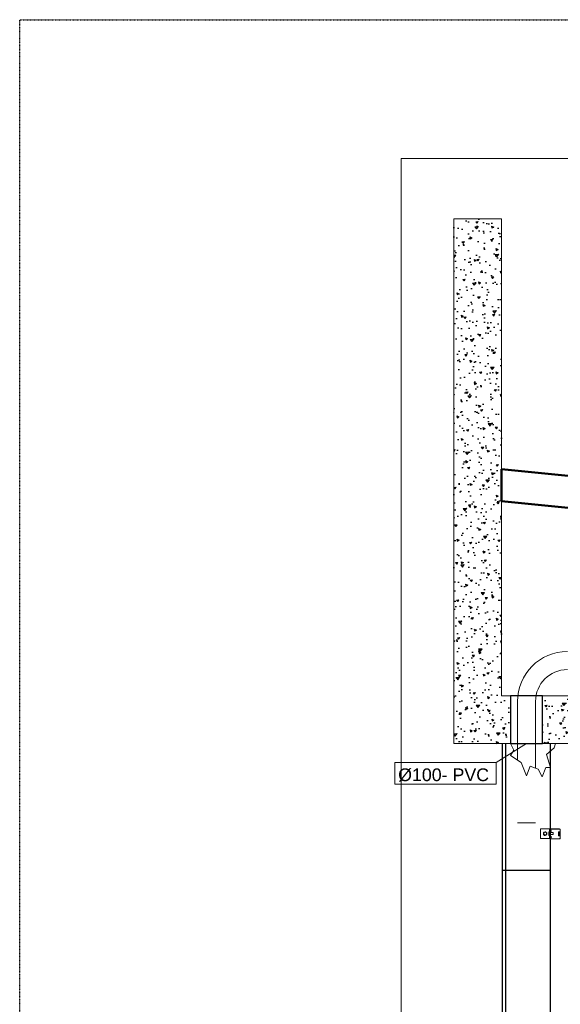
# Model space of a CAD drawing. Extents: x -90708 to 277869, y -117 to 207445.
# Tile 254 of 256: x -55976 to -54277, y 124921 to 128017. Entities that reach past the tile are written whole.
import ezdxf

# ---------------------------------------------------------------- set-up
doc = ezdxf.new("R2010")
doc.units = 0
doc.header["$MEASUREMENT"] = 0
doc.linetypes.add('DASHDOT', pattern=[1, 0.5, -0.25, 0, -0.25])
doc.linetypes.add('SLD-Sólida', pattern=[0])
for name, color, linetype, lineweight in [('A-ROOF', 132, 'CONTINUOUS', 18), ('A-WALL', 113, 'CONTINUOUS', 18), ('ARQ-COTAS', 20, 'CONTINUOUS', 18)]:
    doc.layers.add(name, color=color, linetype=linetype, lineweight=lineweight)
for name, color, linetype in [('ARQ-ELETROCALHA', 92, 'CONTINUOUS'), ('ARQ-GRELHAS', 30, 'CONTINUOUS'), ('ARQ-SEGUNDO PLANO', 252, 'CONTINUOUS'), ('ARQ-TUBULAÇÃO PVC', 23, 'CONTINUOUS')]:
    doc.layers.add(name, color=color, linetype=linetype)
doc.styles.add('ARIAL', font='arial.ttf')
pattern_1 = [(5, (-278647.21, 64141.33), (46.280708, -55.1552), [7.5, -82.5]), (310, (-278647.21, 64141.33), (43.376815, 62.999217), [6, -66]), (55.451444, (-278643.356, 64136.73), (89.657522, 7.844016), [6.37402, -70.114211]), (1.1842, (-278633.07, 64155.47), (63.761378, -87.16934), [11.25, -123.75]), (51.635635, (-278627.76, 64148.21), (134.971167, 2.790007), [9.561034, -105.171376]), (306.184164, (-278633.07, 64155.47), (134.971167, 2.790007), [9, -99]), (336, (-278629.535, 64144.864), (13.738248, -70.677157), [7.5, -82.5]), (281, (-278629.535, 64144.86), (68.480844, 34.07086), [6, -66]), (26.451445, (-278628.39, 64138.974), (82.21909, -36.606297), [6.37402, -70.114211]), (352.5, (-278647.212, 64141.328), (24.3989818, 22.6793185), [0, -65.2, 0, -67, 0, -66.25]), (322.5, (-278647.212, 64141.328), (46.490945, 9.287294), [0, -38.2, 0, -63.7, 0, -25.25]), (282.5, (-278662.98, 64157.096), (36.1520762, -39.3418167), [0, -25, 0, -78, 0, -103.5]), (272.5, (-278670.05, 64164.168), (48.315981, -34.158998), [0, -32.5, 0, -51.8, 0, -73.5])]

# ---------------------------------------------------------------- blocks, each defined once
blk = doc.blocks.new('rhwrwy')
at = {"layer": 'ARQ-ELETROCALHA', "linetype": 'SLD-Sólida', "lineweight": 15}
for p, q in [((48954.1, 144156.4), (48984.5, 144156.4)), ((48954.1, 144156.4), (48954.1, 144127.6)), ((48963.3, 144142), (48964.8, 144139.4)), ((48966.3, 144147.2), (48964.8, 144144.6)), ((48972.3, 144136.8), (48973.8, 144139.4)), ((48975.3, 144142), (48973.8, 144144.6)), ((48984.5, 144156.4), (48984.5, 144127.6)), ((48952.5, 144096.4), (48952.5, 144122.6)), ((48953.3, 144096.4), (48953.3, 144122.6)), ((48954.1, 144127.6), (48954.1, 144126)), ((48954.1, 144127.6), (48963.3, 144127.6)), ((48954.1, 144126), (48954.1, 144125.2)), ((48954.1, 144126), (48984.5, 144126)), ((48954.1, 144125.2), (48984.5, 144125.2)), ((48955.6, 144124), (48959.7, 144122)), ((48955.9, 144124.8), (48960, 144122.7)), ((48959.7, 144122), (48960, 144122.7)), ((48964.1, 144130.4), (48963.3, 144129.9)), ((48963.3, 144129.9), (48964.8, 144130.4)), ((48963.3, 144126.5), (48963.3, 144129.9)), ((48964.8, 144126.5), (48963.3, 144126.5)), ((48964.8, 144130.4), (48964.1, 144130.4)), ((48964.1, 144126.5), (48964.1, 144126)), ((48969.3, 144130.4), (48964.8, 144130.4)), ((48966.3, 144126.5), (48964.8, 144126.5)), ((48966.1, 144125.2), (48966.1, 144116.9)), ((48966.1, 144116.9), (48966.6, 144116.4)), ((48966.1, 144116.9), (48969.3, 144116.9)), ((48966.3, 144126.5), (48966.3, 144129.9)), ((48969.3, 144126.5), (48966.3, 144126.5)), ((48966.6, 144116.4), (48969.3, 144116.4)), ((48969.3, 144130.4), (48973.8, 144130.4)), ((48972.3, 144126.5), (48969.3, 144126.5)), ((48969.3, 144116.9), (48972.5, 144116.9)), ((48969.3, 144116.4), (48971.9, 144116.4)), ((48971.9, 144116.4), (48972.5, 144116.9)), ((48972.3, 144129.9), (48973.8, 144130.4)), ((48972.3, 144126.5), (48972.3, 144129.9)), ((48973.8, 144126.5), (48972.3, 144126.5)), ((48972.5, 144116.9), (48972.5, 144125.2)), ((48974.5, 144130.4), (48973.8, 144130.4)), ((48975.3, 144126.5), (48973.8, 144126.5)), ((48975.3, 144129.9), (48974.5, 144130.4)), ((48974.5, 144126), (48974.5, 144126.5)), ((48975.3, 144126.5), (48975.3, 144129.9)), ((48975.3, 144127.6), (48984.5, 144127.6)), ((48976.9, 144122.7), (48981, 144124.8)), ((48976.9, 144122.7), (48977.3, 144122)), ((48977.3, 144122), (48981.4, 144124)), ((48983.7, 144122.6), (48983.7, 144096.4)), ((48984.5, 144127.6), (48984.5, 144126)), ((48984.5, 144126), (48984.5, 144125.2)), ((48984.5, 144122.6), (48984.5, 144096.4)), ((48982.1, 144094.8), (48954.9, 144094.8)), ((48982.1, 144094), (48954.9, 144094)), ((48963.3, 144099.2), (48962.5, 144098.7)), ((48962.5, 144098.7), (48964, 144099.2)), ((48962.5, 144095.3), (48962.5, 144098.7)), ((48964, 144095.3), (48962.5, 144095.3)), ((48964, 144099.2), (48963.3, 144099.2)), ((48963.3, 144095.3), (48963.3, 144094.8)), ((48968.5, 144099.2), (48964, 144099.2)), ((48965.5, 144095.3), (48964, 144095.3)), ((48965.5, 144095.3), (48965.5, 144098.7)), ((48968.5, 144095.3), (48965.5, 144095.3)), ((48968.5, 144099.2), (48973, 144099.2)), ((48971.5, 144095.3), (48968.5, 144095.3)), ((48971.5, 144098.7), (48973, 144099.2)), ((48971.5, 144095.3), (48971.5, 144098.7)), ((48973, 144095.3), (48971.5, 144095.3)), ((48973.7, 144099.2), (48973, 144099.2)), ((48974.5, 144095.3), (48973, 144095.3)), ((48974.5, 144098.7), (48973.7, 144099.2)), ((48973.7, 144094.8), (48973.7, 144095.3)), ((48974.5, 144095.3), (48974.5, 144098.7))]:
    blk.add_line(p, q, dxfattribs=at)
blk.add_circle((48969.4, 144142), 4.55, dxfattribs=at)
for centre, radius, start, end in [((48969.3, 144142), 5.2, 150, 210), ((48969.3, 144142), 5.2, 90, 150), ((48969.3, 144142), 5.2, 210, 270), ((48969.3, 144142), 5.2, 30, 90), ((48969.3, 144142), 5.2, 270, 330), ((48969.3, 144142), 5.2, 330, 30), ((48954.9, 144122.6), 2.4, 63.4349, 180), ((48954.9, 144122.6), 1.6, 63.4349, 180), ((48982.1, 144122.6), 2.4, 0, 116.5651), ((48982.1, 144122.6), 1.6, 0, 116.5651), ((48954.9, 144096.4), 2.4, 180, 270), ((48954.9, 144096.4), 1.6, 180, 270), ((48982.1, 144096.4), 1.6, 270, 0), ((48982.1, 144096.4), 2.4, 270, 0)]:
    blk.add_arc(centre, radius, start, end, dxfattribs=at)
for points, knots in [([(48964.8, 144144.6), (48964.7, 144144.5), (48964.2, 144143.7), (48963.7, 144142.8), (48963.3, 144142)], [0, 0, 0, 0, 0.0702148, 1, 1, 1, 1]), ([(48964.8, 144139.4), (48964.8, 144139.3), (48965.3, 144138.5), (48965.8, 144137.6), (48966.3, 144136.8)], [0, 0, 0, 0, 0.0702148, 1, 1, 1, 1]), ([(48969.3, 144147.2), (48968.5, 144147.2), (48967.5, 144147.2), (48966.5, 144147.2), (48966.3, 144147.2)], [0, 0, 0, 0, 0.776287, 1, 1, 1, 1]), ([(48966.3, 144136.8), (48966.5, 144136.8), (48967.5, 144136.8), (48968.5, 144136.8), (48969.3, 144136.8)], [0, 0, 0, 0, 0.223713, 1, 1, 1, 1]), ([(48972.3, 144147.2), (48971.5, 144147.2), (48970.5, 144147.2), (48969.5, 144147.2), (48969.3, 144147.2)], [0, 0, 0, 0, 0.758149, 1, 1, 1, 1]), ([(48969.3, 144136.8), (48969.5, 144136.8), (48970.5, 144136.8), (48971.5, 144136.8), (48972.3, 144136.8)], [0, 0, 0, 0, 0.241851, 1, 1, 1, 1]), ([(48973.8, 144144.6), (48973.7, 144144.7), (48973.2, 144145.5), (48972.7, 144146.4), (48972.3, 144147.2)], [0, 0, 0, 0, 0.070215, 1, 1, 1, 1]), ([(48973.8, 144139.4), (48973.8, 144139.5), (48974.3, 144140.3), (48974.8, 144141.2), (48975.3, 144142)], [0, 0, 0, 0, 0.0702148, 1, 1, 1, 1]), ([(48964.8, 144130.4), (48964.8, 144130.4), (48965.3, 144130.4), (48965.8, 144130.2), (48966.3, 144129.9)], [0, 0, 0, 0, 0.0702148, 1, 1, 1, 1]), ([(48966.3, 144129.9), (48966.5, 144130), (48967.5, 144130.3), (48968.5, 144130.3), (48969.3, 144130.4)], [0, 0, 0, 0, 0.223713, 1, 1, 1, 1]), ([(48969.3, 144130.4), (48969.5, 144130.4), (48970.5, 144130.4), (48971.5, 144130.1), (48972.3, 144129.9)], [0, 0, 0, 0, 0.241851, 1, 1, 1, 1]), ([(48973.8, 144130.4), (48973.8, 144130.4), (48974.3, 144130.4), (48974.8, 144130.2), (48975.3, 144129.9)], [0, 0, 0, 0, 0.0702148, 1, 1, 1, 1]), ([(48964, 144099.2), (48964, 144099.2), (48964.5, 144099.2), (48965, 144099), (48965.5, 144098.7)], [0, 0, 0, 0, 0.070215, 1, 1, 1, 1]), ([(48965.5, 144098.7), (48965.7, 144098.8), (48966.7, 144099.1), (48967.7, 144099.1), (48968.5, 144099.2)], [0, 0, 0, 0, 0.223713, 1, 1, 1, 1]), ([(48968.5, 144099.2), (48968.7, 144099.2), (48969.7, 144099.2), (48970.7, 144098.9), (48971.5, 144098.7)], [0, 0, 0, 0, 0.2418514, 1, 1, 1, 1]), ([(48973, 144099.2), (48973, 144099.2), (48973.5, 144099.2), (48974, 144099), (48974.5, 144098.7)], [0, 0, 0, 0, 0.070215, 1, 1, 1, 1])]:
    blk.add_open_spline(points, degree=3, knots=knots, dxfattribs=at)
blk = doc.blocks.new('dgrgw')
at = {"layer": 'ARQ-COTAS'}
blk.add_line((222189.4, 61600.1), (222339.4, 61600.1), dxfattribs=at)
at = {"layer": 'ARQ-ELETROCALHA'}
for p, q in [((222189.4, 58201.5), (222189.4, 61600.1)), ((222199.4, 61061.9), (222199.4, 61600.1)), ((222339.4, 58201.5), (222339.4, 61600.1)), ((222189.4, 61201.5), (222339.4, 61201.5)), ((222199.4, 58201.5), (222199.4, 61061.9))]:
    blk.add_line(p, q, dxfattribs=at)
at = {"layer": 'ARQ-COTAS', "rotation": 90}
blk.add_blockref('rhwrwy', (366464.6, 12347.4), dxfattribs=at)
blk = doc.blocks.new('fhe')
at = {"layer": 'ARQ-TUBULAÇÃO PVC'}
for p, q in [((223194.8, 61953.1), (223194.8, 61803.1)), ((223294.8, 61953.1), (223194.8, 61953.1)), ((223294.8, 61803.1), (223294.8, 61953.1)), ((223194.8, 61803.1), (223294.8, 61803.1))]:
    blk.add_line(p, q, dxfattribs=at)

msp = doc.modelspace()

# ---------------------------------------------------------------- hatches: boundary and pattern name
at = {"layer": 'ARQ-SEGUNDO PLANO'}
h = msp.add_hatch(dxfattribs=at)
h.set_pattern_fill('AR-CONC', color=256, scale=10, angle=315)
h.set_pattern_definition(pattern_1)
h.paths.add_polyline_path([(-54461.597, 127391.409), (-54611.597, 127391.409), (-54611.597, 125891.409), (-54461.597, 125891.409)])
h = msp.add_hatch(dxfattribs=at)
h.set_pattern_fill('AR-CONC', color=256, scale=10, angle=315)
h.set_pattern_definition(pattern_1)
h.paths.add_polyline_path([(-54432.797, 125891.409), (-54611.597, 125891.409), (-54611.597, 125741.409), (-54432.797, 125741.409)])
h.paths.add_polyline_path([(-53905.552, 125891.409), (-54218.828, 125891.409), (-54218.828, 125843.667), (-54219.994, 125843.667), (-54218.161, 125837.001), (-54226.161, 125837.001), (-54224.328, 125843.667), (-54225.494, 125843.667), (-54225.494, 125891.409), (-54332.797, 125891.409), (-54332.797, 125741.409), (-53905.552, 125741.409)])

# ---------------------------------------------------------------- linework, layer by layer
at = {"layer": 'A-ROOF', "lineweight": 50}
for p, q in [((-54149.637, 126572.461), (-54461.597, 126603.657)), ((-54461.597, 126603.657), (-54461.597, 126503.159)), ((-54461.597, 126503.159), (-54149.637, 126471.963))]:
    msp.add_line(p, q, dxfattribs=at)
at = {"layer": 'A-WALL'}
for p, q in [((-54776.597, 127580.383), (-54776.597, 122224)), ((-53776.597, 127580.383), (-54776.597, 127580.383))]:
    msp.add_line(p, q, dxfattribs=at)
at = {"layer": 'ARQ-COTAS'}
for p, q in [((-54611.597, 127391.409), (-54611.597, 125891.409)), ((-54461.597, 127391.409), (-54611.597, 127391.409)), ((-54461.597, 125891.409), (-54461.597, 127391.409)), ((-54461.597, 125891.409), (-51834.717, 125891.409)), ((-54411.166, 125873.631), (-54411.166, 125689.112)), ((-54354.428, 125873.631), (-54354.428, 125663.699)), ((-54478.339, 125681.961), (-54382.797, 125741.409)), ((-54422.964, 125720.128), (-54433.601, 125703.259)), ((-54432.797, 125741.409), (-54422.964, 125720.128)), ((-54319.735, 125706.383), (-54295.961, 125728.25)), ((-54295.961, 125728.25), (-54291.584, 125741.369)), ((-54433.601, 125703.259), (-54400.128, 125682.152)), ((-54307.797, 125665.775), (-54319.735, 125706.383)), ((-54400.128, 125682.152), (-54382.924, 125639.536)), ((-54382.924, 125639.536), (-54371.038, 125670.149)), ((-54371.038, 125670.149), (-54346.34, 125660.559)), ((-54346.34, 125660.559), (-54333.501, 125637.037)), ((-54333.501, 125637.037), (-54322.238, 125665.775)), ((-54322.238, 125665.775), (-54307.797, 125665.775)), ((-54411.166, 125491.584), (-54354.428, 125491.584))]:
    msp.add_line(p, q, dxfattribs=at)
msp.add_lwpolyline([(-54461.597, 125891.409), (-54432.797, 125891.409), (-54432.797, 125741.409), (-54611.597, 125741.409), (-54611.597, 125891.409)], dxfattribs=at)
msp.add_lwpolyline([(-54332.797, 125891.409), (-53905.552, 125891.409), (-53905.552, 125741.409), (-54332.797, 125741.409)], close=True, dxfattribs=at)
at = {"layer": 'ARQ-COTAS', "lineweight": 15}
for radius in [156.738, 100]:
    msp.add_arc((-54254.428, 125873.631), radius, 90, 180, dxfattribs=at)
at = {"layer": 'ARQ-GRELHAS', "linetype": 'DASHDOT', "ltscale": 0.05}
msp.add_lwpolyline([(-55976.216, 128017.07), (-51243.379, 128017.07), (-51243.379, 121168.993), (-55976.216, 121168.993)], close=True, dxfattribs=at)
at = {"layer": 'ARQ-SEGUNDO PLANO', "color": 2, "lineweight": 0}
msp.add_lwpolyline([(-54797.046, 125681.961), (-54478.339, 125681.961), (-54478.339, 125613.961), (-54797.046, 125613.961)], close=True, dxfattribs=at)

# ---------------------------------------------------------------- block references
at = {"layer": 'ARQ-COTAS'}
msp.add_blockref('fhe', (-277627.592, 63938.261), dxfattribs=at)
at = {"layer": 'ARQ-COTAS', "color": 0}
msp.add_blockref('dgrgw', (-276647.212, 64141.328), dxfattribs=at)

# ---------------------------------------------------------------- texts
at = {"layer": 'ARQ-SEGUNDO PLANO', "color": 2, "lineweight": 0, "insert": (-54500.641, 125621.535), "char_height": 40, "width": 423.23151, "attachment_point": 9, "style": 'ARIAL'}
msp.add_mtext('Ø100- PVC  ', dxfattribs=at)

doc.saveas('drawing.dxf')
